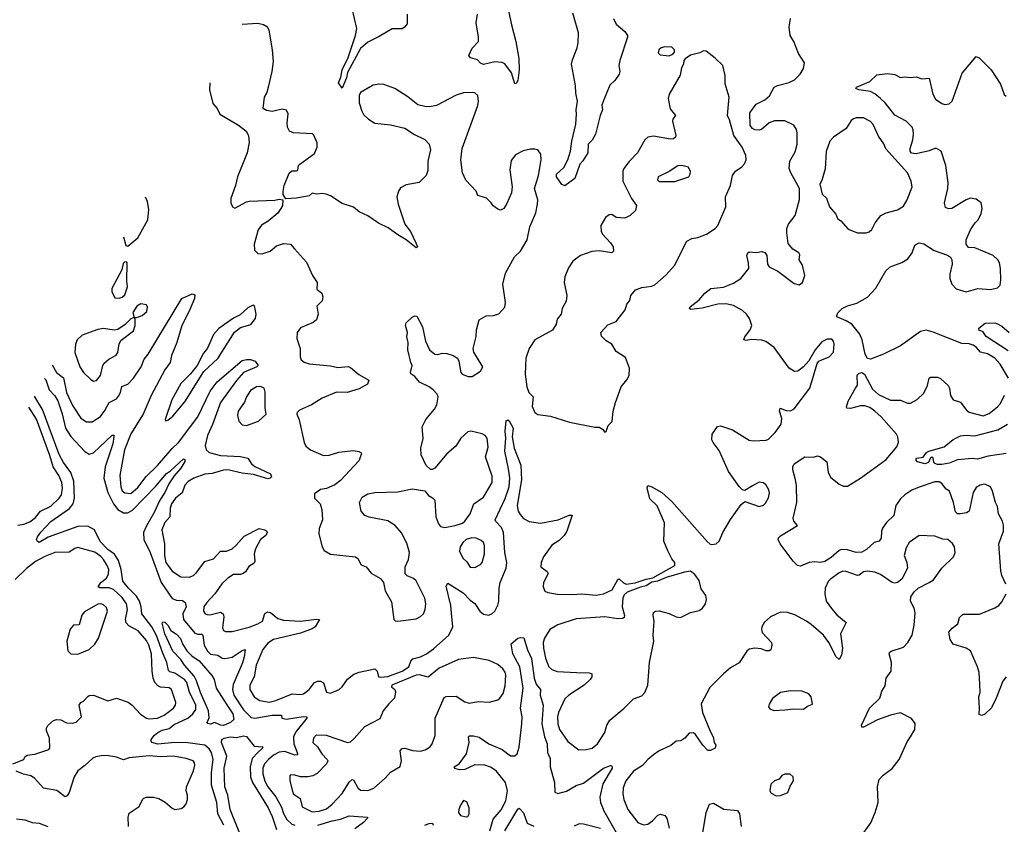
# Model space of a CAD drawing. Extents: x 1550320 to 1685906, y 509093 to 640511.
# Tile 171 of 256: x 1606988 to 1613882, y 624271 to 629907. Entities that reach past the tile are written whole.
import ezdxf

# ---------------------------------------------------------------- set-up
doc = ezdxf.new("R2010")
doc.units = 0

msp = doc.modelspace()

# ---------------------------------------------------------------- linework, layer by layer
at = {"layer": '0CON20XD'}
for points in [[(1609701.2, 629945), (1609701.7, 629878.3), (1609682.5, 629855), (1609665, 629843.8), (1609595, 629842.5), (1609505, 629788), (1609425, 629748.6), (1609374.7, 629705.3), (1609282.7, 629537.3), (1609275, 629500), (1609245, 629426.2), (1609220, 629465), (1609236.4, 629503.6), (1609244.7, 629555), (1609288.3, 629641.7), (1609338.8, 629795), (1609348.2, 629845), (1609315, 629986.2)], [(1610405, 629988.8), (1610430.3, 629869.7), (1610461.1, 629755), (1610483.1, 629635), (1610484.2, 629555), (1610475, 629480), (1610465, 629460), (1610455, 629457.5), (1610431.4, 629535), (1610385, 629598), (1610365, 629606.2), (1610315, 629611.2), (1610235, 629593.8), (1610215, 629601.2), (1610192.5, 629625), (1610145, 629640), (1610132.5, 629655), (1610155, 629706.7), (1610200, 629755), (1610201.2, 629785), (1610184.1, 629885.9), (1610193.3, 629945)], [(1607214.8, 627488.4), (1607245, 627435.5), (1607295, 627398.6), (1607314.8, 627295), (1607357.3, 627205), (1607415, 627116.9), (1607455, 627090), (1607495, 627089.4), (1607552.7, 627127.3), (1607585, 627169.2), (1607615.3, 627224.7), (1607665, 627252.1), (1607680.6, 627269.4), (1607693.9, 627295), (1607703.4, 627336.6), (1607745.2, 627354.8), (1607785.3, 627395), (1607837.9, 627475), (1607860.2, 627529.8), (1607887.3, 627565), (1608122.5, 627955), (1608195, 627987.5), (1608215, 627980), (1608212, 627955), (1608175.5, 627865), (1608122.1, 627765), (1608089.3, 627645), (1608050.8, 627555), (1608041.3, 627505), (1608004.2, 627454.2), (1607909.3, 627275), (1607852.9, 627145), (1607765, 627006.9), (1607721.8, 626895), (1607689.7, 626715), (1607695.4, 626635), (1607705, 626607.1), (1607725, 626593.8), (1607765, 626587.9), (1607815, 626630.5), (1607873.6, 626706.4), (1607951.8, 626785), (1608055.6, 626904.4), (1608100, 626945), (1608235.9, 627124.1), (1608320.4, 627305), (1608369.7, 627370.3), (1608545, 627520), (1608575, 627527.8), (1608605, 627526.5), (1608635.8, 627515), (1608657.5, 627485), (1608647.5, 627475), (1608554.7, 627435.3), (1608505, 627379.2), (1608395, 627224.5), (1608338.9, 627071.1), (1608303.3, 626995), (1608286.2, 626925), (1608293, 626893), (1608314.6, 626874.6), (1608395, 626855.4), (1608535, 626848.2), (1608585.7, 626835.7), (1608612, 626795), (1608635, 626776.9), (1608745, 626726.7), (1608750, 626705), (1608742.5, 626695), (1608725, 626692), (1608625, 626721.2), (1608545, 626731.2), (1608445, 626753.3), (1608415, 626751.1), (1608335, 626728.4), (1608285, 626723.1), (1608206.9, 626695), (1608167.8, 626672.2), (1608144.3, 626645.7), (1608126.2, 626593.8), (1608077.7, 626555), (1608051.3, 626515), (1608041.6, 626485), (1608039.6, 626425), (1608003.6, 626385), (1607982.1, 626335), (1608002.8, 626235), (1608000.7, 626155), (1608011.1, 626105), (1608054.4, 626045), (1608115, 626004.4), (1608175, 626001.5), (1608204.4, 626015), (1608225.6, 626035), (1608285, 626110.9), (1608345, 626131.5), (1608395, 626184.4), (1608435.3, 626184.7), (1608475, 626201.5), (1608504.2, 626225.8), (1608560, 626290), (1608665, 626342.5), (1608703.3, 626335), (1608718, 626325), (1608720.8, 626315), (1608711.4, 626295), (1608673.3, 626265), (1608638.5, 626201.5), (1608628.9, 626165), (1608635.4, 626115), (1608629.3, 626100.7), (1608592.7, 626077.3), (1608569.3, 626040.7), (1608553, 626027), (1608535, 626020), (1608485, 626020), (1608445, 625995.5), (1608403.3, 625955), (1608354.2, 625885.8), (1608297.5, 625825), (1608277.5, 625795), (1608275, 625763.3), (1608286.5, 625746.5), (1608300, 625740), (1608318.5, 625738.5), (1608395, 625756.7), (1608412.5, 625745), (1608416.5, 625725), (1608407.8, 625647.8), (1608415, 625629.2), (1608428.8, 625621.2), (1608475, 625621.4), (1608595, 625651.2), (1608655.8, 625675), (1608686.9, 625695), (1608705, 625746.7), (1608725, 625758.8), (1608745, 625753.8), (1608795, 625713.6), (1608835, 625700), (1608955, 625693.6), (1609065, 625709.2), (1609086.7, 625706.7), (1609055.6, 625655), (1609035, 625640), (1608955, 625609.4), (1608765, 625566.2), (1608725, 625539.5), (1608691.1, 625495), (1608643.1, 625385), (1608630.7, 625305), (1608600, 625245), (1608599.1, 625215), (1608629.5, 625165), (1608669.5, 625139.5), (1608735, 625127.8), (1608781.7, 625138.3), (1608895, 625185.9), (1608955, 625180.8), (1608975, 625185.4), (1609015.5, 625215), (1609052.9, 625265), (1609075, 625274.5), (1609094.4, 625274.4), (1609115, 625261.2), (1609135, 625198), (1609165, 625190.5), (1609225, 625214.5), (1609246.7, 625235), (1609282.6, 625287.4), (1609328.1, 625321.9), (1609365, 625337.3), (1609475, 625360.8), (1609490.8, 625345), (1609500.8, 625305), (1609515, 625300.8), (1609565, 625306.7), (1609665.2, 625344.8), (1609711.9, 625375), (1609726.7, 625415), (1609739.5, 625430.5), (1609795, 625444.2), (1609836.2, 625465), (1609885, 625500), (1609992.8, 625597.2), (1610020.9, 625655), (1610011.3, 625751.3), (1610007.7, 625805), (1609975, 625940), (1609985, 625959.2), (1610093.4, 625893.4), (1610141.7, 625841.8), (1610175, 625818.6), (1610208.6, 625765), (1610235, 625743.1), (1610272.7, 625737.3), (1610294.4, 625745.6), (1610315, 625764), (1610335, 625806.2), (1610343.3, 625835), (1610344, 625926), (1610353.1, 625965), (1610394.1, 626065), (1610398.9, 626105), (1610384.3, 626175), (1610375.2, 626315.2), (1610360.5, 626350.5), (1610321.5, 626391.5), (1610317.5, 626405), (1610387.8, 626552.2), (1610414.2, 626635), (1610419.8, 626695), (1610410.4, 626760.4), (1610385.8, 626885), (1610392.6, 626975), (1610386.8, 627025), (1610395, 627097.5), (1610405, 627104), (1610415, 627097.5), (1610442.7, 627045), (1610436.2, 626985), (1610450, 626905), (1610495.8, 626785.8), (1610502.4, 626685), (1610470.9, 626505), (1610478.2, 626465), (1610491, 626441), (1610515, 626412.9), (1610555, 626392.5), (1610635, 626380), (1610757.5, 626405), (1610835, 626437.5), (1610855.8, 626435.8), (1610818, 626325), (1610800, 626295), (1610765, 626260), (1610712.9, 626227.1), (1610654.7, 626145.3), (1610638.1, 626105), (1610636, 626075), (1610681.9, 626041.9), (1610688.8, 626028.8), (1610654.5, 625965), (1610653.3, 625935), (1610664.2, 625905), (1610685, 625894.6), (1610754.3, 625884.3), (1610855, 625880.4), (1610924.6, 625884.6), (1611025, 625877.3), (1611075, 625885.3), (1611136.4, 625913.6), (1611175, 625986.7), (1611185, 625990), (1611215, 625962), (1611235, 625952.9), (1611297.5, 625962.5), (1611375, 625989.3), (1611422, 625998), (1611574.2, 626085), (1611575.8, 626105), (1611555, 626130), (1611525, 626186.7), (1611498.6, 626255), (1611503.1, 626383.1), (1611452.1, 626502.1), (1611401.1, 626551.1), (1611382, 626628), (1611386.7, 626643.3), (1611415, 626634.4), (1611482.9, 626595), (1611555, 626533.3), (1611801.5, 626251.5), (1611822.9, 626232.9), (1611835, 626230.6), (1611865, 626236.9), (1611884.4, 626255), (1611911.9, 626315), (1611965, 626406), (1612039.7, 626510.3), (1612065, 626532.5), (1612165, 626498.1), (1612195, 626505.6), (1612210.1, 626519.9), (1612231.8, 626558.2), (1612238.1, 626591.9), (1612233.8, 626615), (1612215, 626645.7), (1612195, 626662.9), (1612165, 626668), (1612118.8, 626641.2), (1612065, 626610), (1612050, 626615), (1612025, 626637.5), (1611951.7, 626741.7), (1611885, 626890), (1611844.2, 626945), (1611834.3, 626965), (1611835.7, 627005), (1611873, 627057), (1611895, 627062.5), (1611980, 627035), (1612095, 626962.1), (1612125, 626956.4), (1612215, 626962.5), (1612230.9, 626969.1), (1612277.5, 627015), (1612320, 627075), (1612324.3, 627114.3), (1612308.6, 627165), (1612313.3, 627185), (1612355, 627170.5), (1612385, 627167.8), (1612409.5, 627180.5), (1612521.1, 627325), (1612572.3, 627497.7), (1612584.2, 627515.8), (1612605, 627524.3), (1612655, 627545.7), (1612685, 627578.8), (1612690.8, 627635), (1612686.2, 627655), (1612675, 627668.8), (1612641.7, 627668.3), (1612605, 627650), (1612558.8, 627595), (1612513.6, 627516.4), (1612475.7, 627474.3), (1612435.6, 627444.4), (1612412.1, 627442.1), (1612375, 627466), (1612269.7, 627609.7), (1612213.3, 627653.3), (1612185, 627663.1), (1612112.5, 627667.5), (1612075, 627660), (1612057.5, 627665), (1612064.3, 627685), (1612103.1, 627735), (1612113.1, 627765), (1612097.8, 627815), (1612077.3, 627845), (1612049.9, 627869.9), (1611986.9, 627905), (1611933.2, 627916.8), (1611875, 627915.4), (1611767.3, 627887.3), (1611687, 627877), (1611677.5, 627885), (1611682.5, 627895), (1611744.5, 627945.5), (1611785, 627991.2), (1611827.5, 628025), (1611915, 628034.2), (1611985, 628060.6), (1612038, 628095), (1612093.8, 628165), (1612091.2, 628205), (1612078.8, 628255), (1612085.9, 628274.1), (1612095, 628280), (1612145, 628276.2), (1612185, 628282.5), (1612206.1, 628276.1), (1612220, 628255), (1612224, 628195), (1612235, 628176.2), (1612296.1, 628146.1), (1612409.7, 628059.7), (1612445, 628050), (1612469.2, 628065), (1612484.2, 628115), (1612468.3, 628188.3), (1612446.7, 628225), (1612449.3, 628259.3), (1612442.5, 628275), (1612400.7, 628300.7), (1612369.3, 628339.3), (1612360, 628415), (1612360, 628445), (1612371.2, 628475), (1612416.7, 628535), (1612447, 628647), (1612447.5, 628725), (1612386.7, 628835), (1612376.7, 628865), (1612381.2, 628915), (1612418, 628982), (1612431.2, 629035), (1612431.4, 629115), (1612427.6, 629137.6), (1612408.6, 629168.6), (1612345, 629197.5), (1612272.4, 629197.6), (1612235, 629185.4), (1612182.7, 629137.3), (1612165, 629132.1), (1612135.8, 629135.8), (1612117.8, 629145), (1612103.5, 629165), (1612100, 629255), (1612145, 629315.6), (1612205, 629345.8), (1612237.7, 629372.3), (1612270, 629435), (1612293.2, 629446.8), (1612375, 629466), (1612413.3, 629485), (1612452, 629525), (1612476.2, 629565), (1612483.3, 629605), (1612440.9, 629670.9), (1612408.2, 629755), (1612382.7, 629795), (1612375.5, 629854.5), (1612385.9, 629914.1)], [(1611145.6, 629915), (1611164.3, 629875), (1611225, 629823.8), (1611243.8, 629795), (1611243.8, 629785), (1611188.8, 629621.2), (1611182, 629585), (1611189.2, 629545), (1611186, 629525), (1611155, 629480), (1611120.7, 629449.3), (1611078.5, 629345), (1611062.9, 629307.1), (1611068.1, 629275), (1611051.1, 629235), (1611018.6, 629105), (1610996.6, 629063.4), (1610969.2, 629035), (1610966, 628975), (1610931.7, 628918.3), (1610910, 628895), (1610873.8, 628795), (1610805, 628742.5), (1610785, 628753.3), (1610745.8, 628805), (1610746.5, 628825), (1610797.9, 628872.1), (1610826.7, 628925), (1610844.5, 628985), (1610853.6, 629055), (1610881.8, 629175), (1610887.3, 629245), (1610883.5, 629275), (1610893.8, 629335), (1610881.5, 629391.5), (1610880.4, 629445), (1610852, 629595), (1610858, 629625), (1610891.2, 629708.8), (1610899.2, 629745), (1610900, 629815), (1610861.3, 629951.3)], [(1608319.1, 629463.8), (1608317.5, 629415), (1608339.3, 629320.7), (1608371.2, 629285), (1608390, 629245), (1608518.8, 629168.8), (1608573.3, 629125), (1608590, 629095), (1608593.9, 629046.1), (1608580, 628975), (1608512, 628805), (1608498, 628745), (1608466.2, 628655), (1608466.7, 628625), (1608477, 628597), (1608495, 628587.5), (1608575, 628631.2), (1608595, 628636), (1608775, 628643.3), (1608805, 628650), (1608830, 628645), (1608827, 628603), (1608795, 628552.5), (1608728.8, 628495), (1608681.7, 628468.3), (1608658.6, 628435), (1608628.9, 628335), (1608633.1, 628293.1), (1608655, 628270), (1608685, 628266.7), (1608742.5, 628285), (1608785, 628323.8), (1608835, 628340), (1608883.6, 628333.6), (1608912.3, 628302.3), (1608995, 628208.8), (1609038.8, 628115), (1609071.2, 628065), (1609068.3, 628018.3), (1609102.3, 627992.3), (1609111.2, 627965), (1609105, 627937.5), (1609069.5, 627900.5), (1609078.6, 627845), (1609065.5, 627804.5), (1609043.8, 627785), (1608955, 627748.1), (1608930.6, 627715), (1608928.1, 627675), (1608951.9, 627605), (1608951.9, 627545), (1608958.6, 627525), (1608978.6, 627508.6), (1609015, 627496.5), (1609165, 627482.2), (1609215, 627471.9), (1609288.1, 627478.1), (1609305, 627471.2), (1609361.7, 627421.7), (1609433, 627383), (1609423.3, 627355), (1609365, 627320.8), (1609280, 627295), (1609205, 627298.6), (1609105, 627255.8), (1609030.3, 627209.7), (1608947.3, 627172.7), (1608931.2, 627155), (1608928.8, 627145), (1608944, 627105), (1608978.6, 626945), (1608990.9, 626920.9), (1609025, 626894), (1609115, 626854.2), (1609155, 626857.8), (1609221.7, 626878.3), (1609325, 626890), (1609363.6, 626883.6), (1609376.4, 626876.4), (1609380, 626865), (1609362.3, 626817.7), (1609235, 626679.2), (1609195, 626648.1), (1609135, 626624.4), (1609095, 626615.8), (1609052, 626585), (1609052, 626555), (1609090.8, 626515), (1609103.2, 626473.2), (1609109.2, 626405), (1609085.9, 626344.1), (1609082.5, 626305), (1609106, 626215), (1609118.8, 626188.8), (1609165, 626164.4), (1609340, 626145), (1609355, 626132), (1609379.1, 626089.1), (1609415, 626074), (1609449.7, 626029.7), (1609515, 625992), (1609535.5, 625965.5), (1609546.1, 625906.1), (1609590.5, 625830.5), (1609606.4, 625706.4), (1609616.7, 625696.7), (1609635, 625694), (1609765, 625710.8), (1609795, 625726), (1609815, 625746.2), (1609828.1, 625775), (1609831.9, 625815), (1609825.5, 625855.5), (1609765, 625976), (1609745, 625994), (1609701.7, 626011.7), (1609686.7, 626025), (1609685.8, 626075), (1609710.6, 626125), (1609717.8, 626175), (1609699.6, 626239.6), (1609661.7, 626311.7), (1609615.8, 626365), (1609565, 626396.9), (1609435, 626422.5), (1609404.3, 626434.3), (1609378.8, 626465), (1609366.7, 626525), (1609385, 626562.5), (1609425, 626586.7), (1609475, 626595.8), (1609635, 626600), (1609735, 626620.8), (1609825, 626606.7), (1609850, 626575), (1609879.1, 626559.1), (1609895, 626542.5), (1609901.5, 626425), (1609920.6, 626375), (1609935, 626357.1), (1609965, 626351.1), (1610036.6, 626363.4), (1610089.5, 626380.5), (1610105, 626393.8), (1610143.1, 626445), (1610167.5, 626515), (1610235, 626562.5), (1610296.2, 626665), (1610295, 626710), (1610250, 626845), (1610267.4, 626912.6), (1610261.4, 626975), (1610248, 626995), (1610226.3, 627006.3), (1610145.7, 627025.7), (1610125, 627020.8), (1610076, 626975), (1610041.2, 626918.8), (1609978, 626865), (1609895, 626766.7), (1609875, 626756.7), (1609865, 626756.7), (1609835, 626783.3), (1609799.3, 626859.3), (1609796.9, 626905), (1609813.8, 626973.8), (1609806, 627055), (1609832.4, 627107.6), (1609891.7, 627178.3), (1609909.7, 627210.3), (1609917.1, 627265), (1609910, 627285), (1609884, 627315), (1609855, 627335.7), (1609787.7, 627367.7), (1609755, 627406.7), (1609726.4, 627426.4), (1609723.8, 627435), (1609736.2, 627485), (1609725.9, 627505.9), (1609705.7, 627595), (1609706.9, 627645), (1609698, 627685), (1609703.3, 627715), (1609690, 627765), (1609695, 627782.5), (1609736.4, 627823.6), (1609755, 627833.3), (1609769.3, 627829.3), (1609808, 627755), (1609829.2, 627655), (1609856.2, 627595), (1609895, 627564.2), (1609915, 627562.5), (1609945, 627572), (1609978.6, 627568.6), (1610023.9, 627553.9), (1610052.5, 627535), (1610063.3, 627515), (1610075.9, 627435.9), (1610085, 627424.2), (1610127, 627407), (1610155, 627407.1), (1610215, 627444.2), (1610230, 627475), (1610201.2, 627525), (1610168.8, 627578.8), (1610163.9, 627603.9), (1610183, 627687), (1610186, 627735), (1610206.2, 627803.8), (1610255, 627832), (1610305.9, 627834.1), (1610343.9, 627846.1), (1610385, 627892.5), (1610390, 627925), (1610371.9, 628055), (1610389.4, 628130.6), (1610453, 628247), (1610493.3, 628285), (1610541.2, 628365), (1610559.2, 628455), (1610601.4, 628555), (1610614.3, 628615), (1610615.5, 628645.5), (1610592.5, 628725), (1610621.5, 628815), (1610640, 628925), (1610636.5, 628965), (1610616, 628995), (1610595, 629000.6), (1610565, 629000.6), (1610512.2, 628987.8), (1610459.7, 628960.3), (1610428.3, 628921.7), (1610419.4, 628855), (1610436.2, 628735), (1610432, 628695), (1610399.5, 628620.5), (1610377.5, 628585), (1610355, 628573.3), (1610335, 628580), (1610302.3, 628602.3), (1610290, 628625), (1610257.3, 628657.3), (1610195.8, 628675.8), (1610183.8, 628705), (1610112.4, 628782.4), (1610087.5, 628835), (1610075.7, 628925), (1610085.6, 629005), (1610195.6, 629305), (1610201.4, 629335), (1610195.7, 629375.7), (1610175, 629394), (1610157.6, 629397.6), (1610095, 629394.6), (1610043, 629377), (1609905.4, 629304.6), (1609857.3, 629297.3), (1609825, 629298.1), (1609775, 629310), (1609705, 629365.6), (1609614.6, 629424.6), (1609537.9, 629452.1), (1609505.6, 629454.4), (1609462.4, 629447.6), (1609375, 629397.1), (1609365, 629376.7), (1609364.5, 629325), (1609383.3, 629265), (1609395, 629242.9), (1609429.3, 629209.3), (1609475, 629182.5), (1609585, 629170.6), (1609685, 629148), (1609751.7, 629101.7), (1609825, 629067.5), (1609855.8, 629035), (1609863.8, 628995), (1609846.1, 628916.1), (1609845, 628850), (1609834, 628815), (1609785, 628766), (1609695, 628750.6), (1609655, 628729.2), (1609639.4, 628705), (1609628.5, 628665), (1609637.5, 628615), (1609685.5, 628475.5), (1609724, 628424), (1609762, 628345), (1609772.5, 628315), (1609765, 628310), (1609695, 628366), (1609635, 628398.8), (1609568, 628448), (1609501.3, 628481.3), (1609425, 628533.8), (1609365, 628561.2), (1609324.1, 628594.1), (1609245, 628619.2), (1609165, 628672), (1609134.3, 628684.3), (1609105, 628688.9), (1609065, 628684.3), (1609035, 628692.5), (1609015, 628674.2), (1608925, 628656.7), (1608851.7, 628651.7), (1608833, 628683), (1608833, 628703), (1608840, 628745), (1608875, 628832.5), (1608892.7, 628847.3), (1608925, 628848), (1608935, 628853.8), (1608941.2, 628885), (1608950, 628895), (1609051.2, 628968.8), (1609070, 629015), (1609070, 629045), (1609048.3, 629098.3), (1609037.5, 629107.5), (1608905, 629113.8), (1608876.1, 629126.1), (1608863.3, 629155), (1608860, 629185), (1608868.3, 629248.3), (1608855, 629272.5), (1608825, 629280), (1608755, 629263.8), (1608715, 629271.2), (1608693.3, 629285), (1608701.2, 629365), (1608717.3, 629392.7), (1608729.2, 629435), (1608755.7, 629545), (1608764.4, 629615), (1608758.6, 629695), (1608734.5, 629834.5), (1608722, 629855), (1608695, 629871.4), (1608655, 629879.4), (1608545.9, 629872.6)], [(1611535, 629653.3), (1611560, 629665), (1611571.7, 629678.3), (1611572.5, 629695), (1611553.6, 629713.6), (1611505, 629716.2), (1611480.5, 629709.5), (1611463.3, 629695), (1611457.5, 629675), (1611471.7, 629661.7), (1611535, 629653.3)], [(1611085, 627017.5), (1611095, 627022.5), (1611107.5, 627065), (1611136.4, 627093.6), (1611144, 627165), (1611160, 627225), (1611198.8, 627335), (1611240, 627385), (1611254.2, 627415), (1611257.5, 627465), (1611230.5, 627540.5), (1611165, 627582.5), (1611134, 627635), (1611095, 627658), (1611060.9, 627690.9), (1611058, 627715), (1611105, 627770), (1611165, 627793.8), (1611228, 627875), (1611238.8, 627915), (1611260.9, 627939.1), (1611268, 627975), (1611300, 628015), (1611345, 628030.8), (1611415, 628040), (1611435, 628050.8), (1611515, 628120), (1611572.9, 628185), (1611660, 628355), (1611695, 628374.4), (1611735, 628382.2), (1611796.1, 628403.9), (1611857.5, 628445), (1611877.1, 628465), (1611932.5, 628595), (1611930, 628665), (1611964.4, 628745), (1611980, 628815), (1611999.2, 628845), (1612045, 628876.9), (1612063.1, 628896.9), (1612073.5, 628925), (1612071.8, 628955), (1612047.5, 629015), (1611987.1, 629095), (1611957.9, 629205), (1611943.4, 629235), (1611954.4, 629365), (1611926.9, 629456.9), (1611927.5, 629515), (1611910, 629585), (1611858.3, 629638.3), (1611795, 629686.2), (1611775, 629688.8), (1611750, 629675), (1611685, 629657.5), (1611647, 629633), (1611638.3, 629621.7), (1611636.7, 629595), (1611621.2, 629568.8), (1611611.7, 629518.3), (1611535.6, 629385), (1611528.2, 629355), (1611542.9, 629282.9), (1611579.2, 629235), (1611560.2, 629209.8), (1611557.9, 629195), (1611581.2, 629095), (1611578.8, 629085), (1611565, 629072.5), (1611545, 629069.2), (1611425, 629091.2), (1611385, 629083.3), (1611364.2, 629065.8), (1611314.3, 628975), (1611255, 628912.9), (1611217.8, 628865), (1611211.1, 628845), (1611211.9, 628775), (1611272.2, 628655), (1611306.9, 628605), (1611298.6, 628571.4), (1611263.3, 628535), (1611225, 628515.8), (1611165, 628522), (1611135, 628541.2), (1611115, 628540), (1611089.5, 628520.5), (1611056, 628465), (1611060, 628425), (1611068.6, 628405), (1611124.4, 628345), (1611144.2, 628315), (1611145.5, 628285), (1611135, 628272.9), (1611045, 628288.9), (1610995, 628283.5), (1610915.3, 628254.7), (1610860.6, 628215), (1610830.5, 628169.5), (1610804.6, 628105), (1610801.1, 628065), (1610820, 627975), (1610814.1, 627935.9), (1610786.7, 627885), (1610778.8, 627845), (1610750.3, 627809.7), (1610743.3, 627775), (1610717.7, 627732.3), (1610594.5, 627665.5), (1610556.1, 627603.9), (1610530.9, 627535), (1610527.3, 627425), (1610538.5, 627335), (1610553.1, 627295), (1610582.5, 627265), (1610577.2, 627197.2), (1610594.3, 627155), (1610615, 627141.9), (1610705, 627130.6), (1610838.1, 627088.1), (1611015, 627053.3), (1611045, 627052.5), (1611068, 627038), (1611085, 627017.5)], [(1613912.5, 627395), (1613853.7, 627493.7), (1613815, 627535.4), (1613765, 627566.1), (1613715, 627578.2), (1613685, 627613.5), (1613665, 627626.7), (1613635, 627636), (1613585, 627639.6), (1613385, 627717.8), (1613335, 627731.1), (1613295, 627722.1), (1613155, 627622.1), (1613037, 627563), (1612945, 627530), (1612925, 627533.3), (1612907.5, 627565), (1612886.4, 627665), (1612870.9, 627705), (1612814.1, 627774.1), (1612775, 627798.4), (1612710, 627825), (1612708.8, 627835), (1612715.9, 627854.1), (1612747.5, 627885), (1612785, 627902.5), (1612849.1, 627920.9), (1612925, 627964), (1612982.6, 628027.4), (1613051.7, 628148.3), (1613083.3, 628175), (1613164.5, 628205.5), (1613207.4, 628232.6), (1613236.4, 628273.6), (1613255, 628327.5), (1613285.9, 628344.1), (1613317.9, 628337.9), (1613389.7, 628289.7), (1613485, 628258), (1613504.1, 628244.1), (1613514.2, 628224.2), (1613517.1, 628195), (1613501.5, 628125), (1613501.5, 628095), (1613514.4, 628055), (1613545, 628021.4), (1613615, 628000.6), (1613696.4, 628023.6), (1613785, 628016.5), (1613835, 628028), (1613852.1, 628047.9), (1613857.8, 628085), (1613855.5, 628165), (1613847.5, 628205), (1613836, 628226), (1613805, 628255.6), (1613675, 628309.2), (1613632.2, 628312.2), (1613614.1, 628334.1), (1613614, 628365), (1613646.1, 628433.9), (1613677, 628483), (1613700, 628505), (1613719.7, 628550.3), (1613727.1, 628585), (1613720, 628625), (1613685, 628649.2), (1613645.7, 628655.7), (1613615.5, 628644.5), (1613515, 628584), (1613492.3, 628582.3), (1613470.8, 628590.8), (1613462.5, 628625), (1613486.9, 628725), (1613490, 628765), (1613472.9, 628885), (1613438.8, 628985), (1613406.7, 629005), (1613395, 629005.6), (1613355, 628988.6), (1613265, 628968), (1613232.3, 628972.3), (1613223.8, 628985), (1613223.1, 629005), (1613241.5, 629065), (1613245.8, 629105.8), (1613244.2, 629135), (1613235.7, 629155), (1613195, 629195.6), (1613115, 629238.2), (1613046.9, 629325), (1613015, 629354), (1612975, 629387.9), (1612945, 629404.6), (1612862.5, 629415), (1612842, 629425), (1612848, 629435), (1612940, 629475), (1612988.3, 629521.7), (1613065, 629530.8), (1613115, 629521.9), (1613155, 629502.5), (1613182.5, 629507.5), (1613225, 629502.5), (1613265, 629506), (1613305, 629493.3), (1613355, 629497.5), (1613382.5, 629385), (1613399.7, 629349.7), (1613445, 629318.8), (1613465, 629313.3), (1613495, 629316.7), (1613516.2, 629335), (1613587.7, 629532.3), (1613685, 629648), (1613705, 629640), (1613789.2, 629555), (1613854.2, 629455), (1613881.7, 629381.7), (1613895, 629372)], [(1612855, 628414), (1612915, 628414.2), (1612935, 628420), (1612955, 628436.2), (1612978.1, 628485), (1613018.6, 628535), (1613055, 628553.5), (1613135, 628574.4), (1613175, 628601.4), (1613202.2, 628645), (1613236.9, 628735), (1613230.6, 628775), (1613204.6, 628834.6), (1613052, 629002), (1613037.8, 629037.8), (1613000.3, 629090.3), (1612963.2, 629173.2), (1612945, 629194), (1612895, 629218.6), (1612845, 629219.2), (1612825, 629212.5), (1612808.7, 629201.3), (1612775, 629144.2), (1612687.1, 629085), (1612660, 629055), (1612635.5, 628984.5), (1612627.9, 628862.1), (1612605, 628780), (1612590, 628755), (1612607.5, 628685), (1612637.3, 628657.3), (1612658.8, 628595), (1612701.2, 628545), (1612713.8, 628515), (1612737.7, 628497.7), (1612788.8, 628438.8), (1612855, 628414)], [(1611575, 628773.3), (1611673.3, 628805), (1611683.3, 628825), (1611683.6, 628843.6), (1611670, 628875), (1611625, 628886), (1611595, 628883.8), (1611535, 628843.3), (1611457.5, 628805), (1611453.3, 628785), (1611465, 628773.3), (1611575, 628773.3)], [(1607714.3, 628386.2), (1607730, 628325), (1607745, 628320), (1607815, 628380), (1607884, 628505), (1607892.5, 628575), (1607882.7, 628632.7), (1607869.7, 628662.7)], [(1607683.3, 627956.7), (1607705, 627962.5), (1607725, 627980), (1607743.6, 628036.4), (1607738.8, 628075), (1607740, 628205), (1607735, 628210), (1607721.7, 628208.3), (1607711.7, 628198.3), (1607703.8, 628155), (1607632, 628025), (1607633, 628003), (1607655, 627958.8), (1607683.3, 627956.7)], [(1607505, 627376.2), (1607525, 627379.2), (1607552.9, 627415), (1607569.2, 627485), (1607578.3, 627501.7), (1607611.2, 627528.8), (1607662.7, 627557.3), (1607674.2, 627575.8), (1607683.6, 627636.4), (1607698.2, 627661.8), (1607785, 627726.7), (1607795.9, 627765.9), (1607797, 627807), (1607790, 627820), (1607805, 627820), (1607845, 627835.8), (1607877, 627863), (1607882.7, 627892.7), (1607875, 627908.8), (1607835, 627915.7), (1607808.8, 627901.2), (1607781.2, 627855), (1607790, 627820), (1607765, 627812.5), (1607727.5, 627772.5), (1607674, 627736), (1607648.3, 627731.7), (1607575, 627743.3), (1607535, 627737.5), (1607425, 627697.1), (1607391.4, 627665), (1607378.6, 627635), (1607374.4, 627575), (1607409.2, 627475), (1607434, 627435), (1607485.9, 627385.9), (1607505, 627376.2)], [(1608008.3, 627098.3), (1608025, 627101.2), (1608060.7, 627129.3), (1608145, 627231.4), (1608278.2, 627441.8), (1608375.7, 627534.3), (1608491.7, 627718.3), (1608535, 627750), (1608607.3, 627772.7), (1608638, 627815), (1608643.8, 627845), (1608631.7, 627901.7), (1608623, 627907), (1608585, 627888.8), (1608530.5, 627839.5), (1608485, 627816), (1608382, 627745), (1608345, 627701.2), (1608302.8, 627607.2), (1608275, 627572), (1608230, 627485), (1608184.7, 627425.3), (1608115, 627358.1), (1608053.6, 627245), (1608007, 627107), (1608008.3, 627098.3)], [(1613908.3, 627588.3), (1613755, 627688.5), (1613732.3, 627722.3), (1613705, 627730), (1613703.6, 627746.4), (1613748.3, 627781.7), (1613815, 627782.5), (1613835, 627777.5), (1613865, 627760), (1613916.2, 627715)], [(1613892.8, 625952.8), (1613864.4, 626015), (1613857.4, 626047.4), (1613843.3, 626235), (1613875.7, 626325), (1613875.7, 626365.7), (1613868.6, 626395), (1613842, 626445), (1613835, 626497.5), (1613820, 626525), (1613799.1, 626605), (1613785, 626635.8), (1613745, 626652.9), (1613713.6, 626646.4), (1613685, 626629.2), (1613664, 626596), (1613635.3, 626464.7), (1613617.1, 626452.9), (1613575, 626445.4), (1613555, 626445.6), (1613539.1, 626459.1), (1613525.6, 626524.4), (1613497.1, 626605), (1613475, 626618.9), (1613445, 626658.2), (1613425, 626670), (1613395, 626670.7), (1613285, 626633.7), (1613235, 626612.6), (1613185, 626579.2), (1613155, 626551.2), (1613121.3, 626505), (1613108.8, 626435), (1613057.5, 626385), (1613029.2, 626345), (1613021.4, 626325), (1613020.8, 626275), (1613006.7, 626255), (1612971.2, 626245), (1612918.2, 626195), (1612885, 626178.4), (1612845, 626175.8), (1612783.8, 626193.8), (1612743.1, 626196.9), (1612725, 626189.4), (1612669.6, 626140.4), (1612625, 626112.8), (1612595, 626105.7), (1612555, 626109.7), (1612515.3, 626104.7), (1612455, 626078.5), (1612435, 626084.7), (1612403.7, 626113.7), (1612312.5, 626235), (1612298.2, 626265), (1612301.6, 626278.4), (1612315, 626292.7), (1612433.8, 626365), (1612409.2, 626395), (1612402.9, 626415), (1612430, 626525), (1612426.9, 626645), (1612419.4, 626685), (1612401.2, 626755), (1612401.2, 626775), (1612411.2, 626795), (1612485, 626846), (1612545, 626842.9), (1612575, 626851.2), (1612594.1, 626844.1), (1612640.5, 626810.5), (1612647.6, 626737.6), (1612665, 626702.5), (1612725, 626653.1), (1612755, 626640.5), (1612785, 626639.1), (1612875, 626696.1), (1613055, 626827.5), (1613129.4, 626915), (1613140.6, 626945), (1613135.6, 626985), (1613126.7, 627005), (1613019.6, 627125), (1612975.7, 627165.7), (1612940, 627190), (1612905, 627201.5), (1612875, 627201.2), (1612805, 627182.9), (1612780, 627185), (1612777.5, 627195), (1612788, 627235), (1612841.2, 627325), (1612853.9, 627346.1), (1612851.9, 627418.1), (1612865, 627431.2), (1612885, 627436.7), (1612904.1, 627424.1), (1612959.7, 627319.7), (1613002.2, 627282.2), (1613085, 627243.1), (1613155, 627242.7), (1613205, 627220.6), (1613225, 627220), (1613272.2, 627247.8), (1613318.3, 627291.7), (1613344.4, 627345), (1613355, 627396.2), (1613365.8, 627404.2), (1613415, 627402.9), (1613435, 627394.3), (1613488.1, 627345), (1613497.8, 627325), (1613504.5, 627274.5), (1613525, 627243.8), (1613575, 627228.6), (1613614.7, 627174.7), (1613635, 627158.2), (1613735, 627132.5), (1613775, 627147.5), (1613835, 627195.5), (1613855, 627218.1), (1613883.1, 627276.9)], [(1607162.7, 627394.3), (1607170, 627385), (1607195.4, 627315), (1607235, 627271.5), (1607255, 627238.2), (1607286.1, 627146.1), (1607308.3, 627045), (1607346.7, 626986.7), (1607445, 626882.5), (1607475, 626863.5), (1607505, 626872.2), (1607635, 626998), (1607645.9, 626995.9), (1607647.5, 626987.5), (1607639.3, 626935), (1607586.3, 626775), (1607576.7, 626695), (1607604.5, 626594.5), (1607645, 626516.8), (1607675, 626477.3), (1607715, 626452.1), (1607745, 626453.8), (1607777.5, 626472.5), (1607940.5, 626639.5), (1608015, 626728.2), (1608043.2, 626746.8), (1608135, 626831.2), (1608145, 626827.5), (1608145, 626813.3), (1608116.5, 626765), (1608068.6, 626711.4), (1608031.8, 626655), (1608004.8, 626595), (1607968.5, 626541.5), (1607929.3, 626455), (1607875, 626360.9), (1607854.7, 626315), (1607857.2, 626265), (1607901.2, 626175), (1607979, 625965), (1608055, 625853.2), (1608085, 625841.2), (1608127.8, 625837.8), (1608145.4, 625825.4), (1608153.4, 625795), (1608130, 625745), (1608135.8, 625705), (1608215, 625610.7), (1608235, 625602.2), (1608262.1, 625602.1), (1608271.1, 625595), (1608279.6, 625525), (1608303.1, 625485), (1608325, 625463.9), (1608375, 625455.5), (1608406, 625436), (1608425, 625431.8), (1608475, 625442.9), (1608545, 625489.2), (1608565.5, 625495.5), (1608560.6, 625445), (1608548.4, 625401.6), (1608481.7, 625251.7), (1608477, 625215), (1608486.7, 625175), (1608554, 625074), (1608608.5, 625018.5), (1608635, 625013.7), (1608754.7, 625034.7), (1608815, 625036.9), (1608820, 625035), (1608823.3, 625015), (1608855, 625007.8), (1608973.6, 625026.4), (1608998.8, 625025), (1608997.8, 625015), (1608921.1, 624918.9), (1608906.1, 624885), (1608908.1, 624835), (1608931.5, 624775), (1608932.5, 624757.5), (1608915, 624756.8), (1608845, 624782.1), (1608805, 624776.2), (1608765, 624754.7), (1608729.1, 624725), (1608702.2, 624695), (1608689.7, 624665), (1608689.7, 624625), (1608703.8, 624573.8), (1608725, 624533.8), (1608780.3, 624465), (1608821.4, 624391.4), (1608835, 624347.1), (1608859.1, 624305), (1608892.8, 624272.8), (1608915, 624264.7)], [(1608575, 627064), (1608660, 627095), (1608713.3, 627145), (1608706.7, 627185), (1608707.7, 627297.7), (1608698.8, 627325), (1608675, 627338), (1608645, 627335.7), (1608605, 627310), (1608576, 627265), (1608562.7, 627227.3), (1608517.5, 627165), (1608512, 627135), (1608523.3, 627095), (1608545, 627070), (1608575, 627064)], [(1608418.4, 624265), (1608375.3, 624345), (1608368.1, 624425), (1608331.6, 624545), (1608331.6, 624635), (1608341.7, 624725), (1608330.2, 624775), (1608315, 624800.8), (1608285, 624824.7), (1608165, 624842.3), (1608075, 624844.6), (1607955, 624833.5), (1607912.5, 624845), (1607907.5, 624855), (1607907.5, 624865), (1607931.4, 624895), (1607955.6, 624915), (1607985, 624929.7), (1608035, 624942.2), (1608068.6, 624971.4), (1608164.7, 625015), (1608200.7, 625045), (1608220.8, 625075), (1608221.6, 625105), (1608177.1, 625197.1), (1608158.8, 625265), (1608145, 625283.7), (1608116.9, 625303.1), (1608075, 625329.7), (1608039.4, 625339.4), (1608029.4, 625349.4), (1608018.4, 625405), (1607989, 625469), (1607945, 625593.3), (1607912.8, 625655), (1607842.5, 625745), (1607838.7, 625795), (1607826.7, 625835), (1607805, 625869.3), (1607750.2, 625925), (1607711.2, 625975), (1607697.9, 626055), (1607678.8, 626118.8), (1607652.5, 626162.5), (1607605.4, 626195.4), (1607551.9, 626251.9), (1607510.8, 626335), (1607465, 626360.3), (1607395, 626357.8), (1607188.1, 626281.9), (1607125, 626244.5), (1607111.7, 626251.7), (1607105.9, 626265.9), (1607111.9, 626285), (1607135, 626318.5), (1607205, 626391.5), (1607336, 626484), (1607361.7, 626515), (1607372.1, 626555), (1607366.5, 626675), (1607345.4, 626735.4), (1607294.8, 626805), (1607265, 626861.8), (1607147.2, 627177.2), (1607095, 627265.5), (1607093.5, 627269.4)], [(1606975, 626366.1), (1607017.6, 626372.4), (1607059.8, 626390.2), (1607099.2, 626420.8), (1607134.5, 626465.5), (1607205, 626500.6), (1607265.2, 626554.8), (1607280.2, 626579.8), (1607288.3, 626625), (1607282.5, 626665), (1607261.4, 626715), (1607222.6, 626775), (1607199.5, 626855), (1607105, 627110), (1607050.9, 627192.4)], [(1613895, 626868.2), (1613769.5, 626850.5), (1613695, 626828.8), (1613656.4, 626833.6), (1613555, 626824.3), (1613495, 626800), (1613445, 626791.2), (1613415, 626790.5), (1613395, 626798.1), (1613388.1, 626805), (1613383.3, 626835), (1613375, 626843.3), (1613365, 626837.5), (1613350.8, 626805), (1613325.9, 626795.9), (1613275, 626811.2), (1613263.3, 626825), (1613270, 626835), (1613315, 626842.5), (1613337.5, 626875), (1613354.1, 626885.9), (1613460, 626915), (1613525, 626966.9), (1613575, 626991.9), (1613615, 626996.8), (1613675, 626991.6), (1613836.7, 627033.3), (1613905, 627074.6)], [(1610175, 626070), (1610215, 626090), (1610227.1, 626105), (1610241.4, 626165), (1610242.9, 626225), (1610235.8, 626245), (1610220.2, 626260.2), (1610185, 626274.4), (1610152.7, 626277.3), (1610114.1, 626265.9), (1610090, 626245), (1610071.2, 626215), (1610067.5, 626185), (1610090.8, 626135), (1610119.3, 626109.3), (1610143, 626073), (1610175, 626070)], [(1612870, 624175), (1612948.3, 624281.7), (1612978, 624355), (1612999.2, 624425), (1612993.8, 624535), (1613006.7, 624585), (1613033.3, 624615), (1613097, 624663), (1613145.8, 624724.2), (1613201.7, 624848.3), (1613225.7, 624884.3), (1613256.2, 624935), (1613257.7, 624977.7), (1613232.3, 625012.3), (1613155, 625051.2), (1613085, 625036.7), (1612995, 625002.9), (1612895, 624951.2), (1612885, 624952.5), (1612881.2, 624965), (1612938.6, 625085), (1613011.4, 625155), (1613024.4, 625205), (1613048.9, 625241.1), (1613054.7, 625295.3), (1613090, 625345), (1613091.5, 625405), (1613075.8, 625465), (1613078, 625475), (1613090, 625485), (1613176.9, 625513.1), (1613206.2, 625543.8), (1613236.8, 625595), (1613251.5, 625665), (1613258.3, 625751.7), (1613250.5, 625785), (1613225.6, 625835), (1613228.6, 625865), (1613250.9, 625899.1), (1613278.8, 625925), (1613356.2, 625965), (1613386, 625984), (1613445, 626066), (1613525.6, 626144.4), (1613537.3, 626172.7), (1613534.2, 626214.2), (1613518.9, 626238.9), (1613485.5, 626265.5), (1613452.5, 626267.5), (1613395, 626289.5), (1613285.8, 626294.2), (1613216, 626244), (1613195, 626208), (1613181.5, 626155), (1613198.9, 626105), (1613203.3, 626065), (1613165, 625988.8), (1613135, 625964.3), (1613115, 625959.4), (1613095.9, 625964.1), (1613015, 626021.8), (1612975, 626037.8), (1612925, 626044.4), (1612895, 626040.8), (1612865, 626016), (1612855, 626014.3), (1612775, 626042.7), (1612752.5, 626045), (1612725, 626032.2), (1612663.1, 625986.9), (1612648.7, 625971.3), (1612627.1, 625925), (1612624.5, 625885.5), (1612635.5, 625835), (1612672.7, 625782.7), (1612709.5, 625739.5), (1612774, 625685), (1612734.7, 625605.3), (1612749.5, 625505), (1612741.9, 625455), (1612725, 625426.7), (1612705, 625443.3), (1612653.3, 625545), (1612616.9, 625596.9), (1612530.4, 625670.4), (1612497.1, 625695), (1612415, 625738.5), (1612364.5, 625754.5), (1612315, 625756.7), (1612244, 625725), (1612203, 625687), (1612183.6, 625655), (1612181.2, 625635), (1612187.5, 625615), (1612251.1, 625545), (1612254.4, 625525), (1612247.6, 625492.4), (1612235, 625485.8), (1612215, 625486.5), (1612179.5, 625499.5), (1612135, 625504.6), (1612095, 625498.5), (1612079.4, 625485), (1612025, 625401.2), (1611965, 625368), (1611916, 625325), (1611819.5, 625230.5), (1611759.5, 625115), (1611769.6, 625055), (1611822.8, 624922.8), (1611844.2, 624885), (1611851.2, 624845), (1611862.5, 624825), (1611856.7, 624805), (1611825, 624787.5), (1611805, 624787.5), (1611770.8, 624825), (1611720.9, 624900.9), (1611705, 624912), (1611675, 624908.8), (1611646, 624874), (1611617.5, 624855), (1611585, 624853.3), (1611547, 624823), (1611464.5, 624785.5), (1611425, 624757.5), (1611385, 624725.7), (1611347.8, 624682.2), (1611285, 624644.4), (1611232.7, 624575), (1611213.3, 624526.7), (1611212.1, 624485), (1611217.9, 624445), (1611245, 624376.2), (1611316.7, 624285), (1611355, 624268.6), (1611386.6, 624273.4), (1611418, 624295), (1611455, 624336), (1611475, 624342), (1611505, 624334), (1611520, 624315), (1611534.5, 624244.5)], [(1606939.2, 624695), (1607016.7, 624725), (1607023.8, 624745), (1607040, 624755), (1607095, 624761.5), (1607192, 624795), (1607200, 624805), (1607196.2, 624875), (1607175.9, 624925.9), (1607176, 624945), (1607185, 624963.3), (1607225, 624998.8), (1607245, 625006.2), (1607275, 625002), (1607315, 624982), (1607355, 624980), (1607383.6, 624986.4), (1607420, 625025), (1607404.1, 625105.9), (1607415.8, 625124.2), (1607435.6, 625134.4), (1607464.4, 625165.6), (1607475, 625173.8), (1607505, 625176.2), (1607605, 625136.7), (1607665, 625154.3), (1607746.4, 625126.4), (1607775, 625105.8), (1607833, 625043), (1607875, 625015.4), (1607895, 625009.7), (1607952, 625015), (1608000, 625035), (1608065.8, 625084.2), (1608078.8, 625105), (1608080.4, 625125), (1608051.8, 625215), (1608035, 625227.3), (1607972.8, 625232.8), (1607953, 625243), (1607934.2, 625264.2), (1607922.5, 625295), (1607915.4, 625345), (1607910, 625465), (1607892.9, 625525), (1607875, 625558.2), (1607817.5, 625627.5), (1607752.6, 625662.6), (1607732.7, 625682.7), (1607728.1, 625705), (1607742, 625775), (1607734.7, 625815), (1607705, 625860.8), (1607645, 625915.3), (1607615, 625928.1), (1607547.9, 625927.9), (1607537.5, 625935), (1607556.5, 625965), (1607595.2, 625995), (1607608.6, 626025), (1607611.2, 626055), (1607600.9, 626085), (1607575.3, 626125), (1607555, 626148), (1607515, 626177.3), (1607395, 626209.1), (1607375, 626203.5), (1607333.5, 626176.5), (1607235, 626175.9), (1607165, 626148.2), (1607099, 626111), (1607035, 626062.6), (1606957, 625985)], [(1610903.7, 624793.7), (1610955, 624794.5), (1610995.3, 624804.7), (1611034, 624836), (1611084.4, 624915), (1611100, 624965), (1611120.2, 624999.8), (1611220.8, 625085), (1611285, 625151.2), (1611345, 625171.2), (1611366, 625195), (1611385.8, 625245), (1611397.5, 625405), (1611428.6, 625555), (1611424, 625595), (1611430, 625695), (1611423.3, 625735), (1611426.7, 625755), (1611440, 625765), (1611465, 625767.5), (1611535, 625746.9), (1611585, 625724.4), (1611615, 625720.6), (1611685, 625754.4), (1611745, 625768), (1611768, 625785), (1611789.2, 625815), (1611797.1, 625845), (1611792.9, 625875), (1611759.8, 625919.8), (1611745, 625978), (1611715, 626021.1), (1611685, 626044.6), (1611642.1, 626037.9), (1611515, 626000.9), (1611453.7, 625973.7), (1611413.7, 625966.3), (1611375, 625942.2), (1611335, 625933.3), (1611242.3, 625897.7), (1611221.2, 625878.8), (1611210, 625855), (1611207.3, 625795), (1611222.5, 625735), (1611219.4, 625720.6), (1611207.8, 625712.2), (1611175, 625710.6), (1611085, 625725.4), (1610885, 625710.3), (1610755, 625668.8), (1610700, 625635), (1610661.5, 625575), (1610652.3, 625545), (1610654.6, 625505), (1610670.4, 625435), (1610693.3, 625375), (1610715, 625355.6), (1610751.2, 625341.2), (1610886.3, 625333.7), (1610975, 625333.1), (1610993.8, 625325), (1610994.4, 625305), (1610983.1, 625285), (1610941.1, 625245), (1610833.1, 625176.9), (1610805, 625150.6), (1610759.6, 625055), (1610753.8, 625023.8), (1610755.4, 624975.4), (1610768.5, 624935), (1610825, 624852.5), (1610903.7, 624793.7)], [(1613894.3, 625305), (1613870.6, 625275), (1613825.6, 625155), (1613792.3, 625087.7), (1613745, 625042.5), (1613725, 625032.5), (1613705, 625040), (1613708.8, 625085), (1613703.9, 625163.9), (1613712, 625195), (1613711.2, 625255), (1613705.8, 625335), (1613694.3, 625374.3), (1613645.8, 625485.8), (1613615, 625506), (1613525, 625533.3), (1613502.9, 625565), (1613492.9, 625617.1), (1613516, 625645), (1613556.7, 625675), (1613569.3, 625720.7), (1613595, 625743.3), (1613707.6, 625742.4), (1613815, 625786.8), (1613843.5, 625805), (1613865, 625829.5), (1613895.6, 625885.6)], [(1607395, 625464.2), (1607475, 625495.8), (1607515, 625532.5), (1607539.4, 625575), (1607602.2, 625765), (1607595, 625789.2), (1607575, 625808.9), (1607555, 625815.5), (1607535, 625813.5), (1607440.9, 625759.1), (1607424.1, 625735.9), (1607405, 625667.5), (1607365, 625666.2), (1607342, 625638), (1607318.5, 625555), (1607325.9, 625485.9), (1607345, 625466.2), (1607395, 625464.2)], [(1608415, 624963.6), (1608395, 624965.7), (1608355, 624984.3), (1608325, 624972.5), (1608305, 624977.5), (1608301.2, 624985), (1608313.5, 625016.5), (1608310.5, 625065), (1608254.4, 625195), (1608226.6, 625276.6), (1608208.5, 625308.5), (1608141.8, 625385), (1608116.6, 625426.6), (1608060.9, 625485), (1608003, 625605), (1607985, 625680), (1607990, 625690), (1608005, 625686), (1608024.4, 625665), (1608045, 625628), (1608085, 625603.8), (1608113.9, 625573.9), (1608127.8, 625535), (1608157.4, 625487.4), (1608192.4, 625452.4), (1608245, 625416.8), (1608333.4, 625313.4), (1608349.2, 625285), (1608364.4, 625224.4), (1608438.5, 625108.5), (1608480.8, 625045), (1608487.7, 625005), (1608464.6, 624985), (1608415, 624963.6)], [(1610279.6, 624225), (1610302.6, 624307.4), (1610358, 624372), (1610391.8, 624435), (1610404.1, 624505), (1610388.4, 624565), (1610325, 624646), (1610285, 624670.9), (1610245, 624686.1), (1610175, 624688.2), (1610105, 624656.4), (1610068.1, 624651.9), (1610035, 624661.2), (1610030, 624675), (1610065.5, 624694.5), (1610117.1, 624765), (1610135.5, 624845), (1610130, 624885), (1610138.3, 624891.7), (1610165, 624891.9), (1610205, 624881.1), (1610272, 624835), (1610365.8, 624795.8), (1610425, 624751.4), (1610455, 624751.4), (1610470.8, 624765), (1610485, 624812.5), (1610504.2, 624975), (1610505.2, 625025), (1610495.3, 625085), (1610512.9, 625225), (1610489.5, 625375), (1610440.8, 625465), (1610428.8, 625535), (1610476.5, 625575), (1610495, 625580.5), (1610517.4, 625577.4), (1610543.8, 625493.8), (1610571.9, 625431.9), (1610591.3, 625295), (1610605, 625253.5), (1610633.6, 625215), (1610632.7, 625175), (1610653.5, 625105), (1610644.4, 624975), (1610662.4, 624885), (1610680.3, 624835), (1610683.9, 624775), (1610702.9, 624732.9), (1610702.5, 624675), (1610733.4, 624565), (1610735, 624496.2), (1610756.6, 624486.6), (1610817.6, 624502.4), (1610885, 624543.5), (1610935, 624559.4), (1611075, 624663.5), (1611125, 624684), (1611135, 624680), (1611135.5, 624665), (1611070.8, 624555), (1611050.4, 624460.4), (1611054.5, 624425), (1611076.8, 624365), (1611203.3, 624145)], [(1609035, 624358.4), (1609085, 624363.5), (1609135, 624380.4), (1609175, 624412.7), (1609245, 624488.1), (1609295, 624567.5), (1609315, 624585.8), (1609325, 624582), (1609355, 624526.9), (1609375, 624510.9), (1609425, 624509.1), (1609467.1, 624525), (1609547.1, 624595), (1609584, 624636), (1609653, 624677), (1609661.4, 624715), (1609652.5, 624785), (1609665, 624803.1), (1609685.4, 624805.4), (1609737.6, 624787.6), (1609795, 624783.1), (1609828.1, 624791.9), (1609862.5, 624815), (1609877.1, 624835), (1609896.5, 624893.5), (1609896.5, 625015), (1609960.7, 625159.3), (1609975, 625165.4), (1610045, 625168.2), (1610105, 625129.4), (1610135, 625120.6), (1610197.6, 625132.4), (1610275, 625125.7), (1610335, 625143.1), (1610350.8, 625155), (1610372, 625188), (1610388.2, 625241.8), (1610390.9, 625315), (1610386, 625336), (1610369.9, 625359.9), (1610335, 625389.5), (1610275, 625418.2), (1610165, 625439.1), (1610060, 625425), (1609925, 625364.5), (1609847.4, 625302.6), (1609787.4, 625317.4), (1609765, 625317.1), (1609594.2, 625245), (1609591.2, 625235), (1609614.2, 625215), (1609618.5, 625198.5), (1609612.2, 625155), (1609571.4, 625115), (1609532.9, 625065), (1609510, 625010), (1609401.2, 624955), (1609328.7, 624871.3), (1609302.7, 624847.3), (1609285, 624840.9), (1609135, 624892.5), (1609063.3, 624895), (1609044.4, 624875), (1609041.4, 624845), (1609073.8, 624813.8), (1609103.3, 624765), (1609141.8, 624725), (1609144.5, 624715), (1609135.2, 624694.8), (1609071.6, 624628.4), (1609040.1, 624609.9), (1609005, 624602.9), (1608955, 624603.1), (1608913.6, 624616.4), (1608885, 624617.5), (1608878.3, 624611.7), (1608880, 624575), (1608902.1, 624485), (1608951.8, 624451.8), (1608965, 624394.2), (1609035, 624358.4)], [(1612268.9, 625068.9), (1612345, 625074.2), (1612405, 625080), (1612475, 625077.5), (1612505, 625100), (1612538.3, 625111.7), (1612530, 625165), (1612513.3, 625185), (1612465, 625204.2), (1612385, 625205.6), (1612315, 625193.8), (1612258.3, 625151.7), (1612235, 625113.3), (1612230.8, 625095), (1612241.3, 625081.3), (1612268.9, 625068.9)], [(1608533.5, 624196.5), (1608462.7, 624375), (1608445.6, 624475), (1608423.2, 624535), (1608420.4, 624665), (1608439.1, 624749.1), (1608401.6, 624845), (1608404.1, 624865), (1608418.8, 624875), (1608465, 624884.4), (1608505, 624880), (1608555, 624890), (1608575, 624886.6), (1608629.5, 624819.5), (1608690, 624815), (1608688.6, 624805), (1608656, 624774), (1608616.7, 624733.3), (1608601.1, 624675), (1608604.4, 624605), (1608616.9, 624565), (1608726.7, 624386.7), (1608755, 624326.9), (1608785.6, 624235.6)], [(1607750.6, 624255), (1607747.6, 624322.4), (1607755, 624350), (1607823.8, 624395), (1607847.1, 624445), (1607856.2, 624455), (1607875, 624461.1), (1607925, 624460.9), (1607962, 624452), (1608007.4, 624427.4), (1608055, 624384.2), (1608074.4, 624374.4), (1608117.8, 624382.2), (1608136.8, 624393.2), (1608154.2, 624415.8), (1608162.5, 624445), (1608162.5, 624475), (1608154.4, 624505), (1608156.7, 624535), (1608205.4, 624645), (1608214.5, 624685), (1608212.7, 624702.7), (1608202, 624715), (1608153, 624733), (1608065, 624747.7), (1607975, 624743.1), (1607895, 624750.4), (1607755, 624736.1), (1607715, 624723.6), (1607665, 624742.8), (1607595, 624753.3), (1607559.1, 624750.9), (1607520, 624745), (1607498.9, 624735), (1607445, 624682.9), (1607394.2, 624645), (1607369.2, 624605), (1607334.2, 624495), (1607319.7, 624470.3), (1607305.9, 624464.1), (1607248.7, 624508.7), (1607154.3, 624524.3), (1607092.5, 624595), (1607065, 624610), (1607015, 624622.5), (1606964, 624644)], [(1612285, 624471.4), (1612315, 624472.5), (1612365.9, 624494.1), (1612381.7, 624538.3), (1612406.7, 624575), (1612402.5, 624605), (1612381.7, 624621.7), (1612345, 624622.5), (1612325, 624613.3), (1612305, 624587.5), (1612273.9, 624576.1), (1612246.4, 624553.6), (1612240, 624505), (1612250.5, 624490.5), (1612285, 624471.4)], [(1610115, 624324), (1610125, 624326.7), (1610134, 624345), (1610135.9, 624385.9), (1610119.3, 624429.3), (1610095, 624437.5), (1610074.1, 624405.9), (1610062, 624375), (1610061.2, 624355), (1610075, 624332), (1610115, 624324)], [(1611762.5, 624155), (1611794, 624355), (1611818, 624412), (1611845, 624420), (1611917.7, 624377.7), (1612015, 624367.3), (1612028.9, 624345), (1612038.8, 624255)], [(1609075, 624266.1), (1609175, 624296.9), (1609233, 624307), (1609295, 624330), (1609422.5, 624322.5), (1609423.3, 624315), (1609395.6, 624285), (1609335, 624239.3)], [(1610385, 624225.7), (1610475, 624378), (1610485, 624383.8), (1610490.5, 624380.5), (1610515, 624352.5), (1610540, 624280), (1610588.8, 624258.8)], [(1606965, 624308.8), (1607025, 624303.8), (1607075, 624283.3), (1607125, 624278.6), (1607185, 624256.2)], [(1609825.7, 624265), (1609855, 624277.3), (1609878.5, 624278.5), (1609883.1, 624265)], [(1611055, 624242.4), (1610935, 624273.3), (1610906.3, 624273.7), (1610871.2, 624258.8)]]:
    msp.add_lwpolyline(points, dxfattribs=at)

doc.saveas('drawing.dxf')
